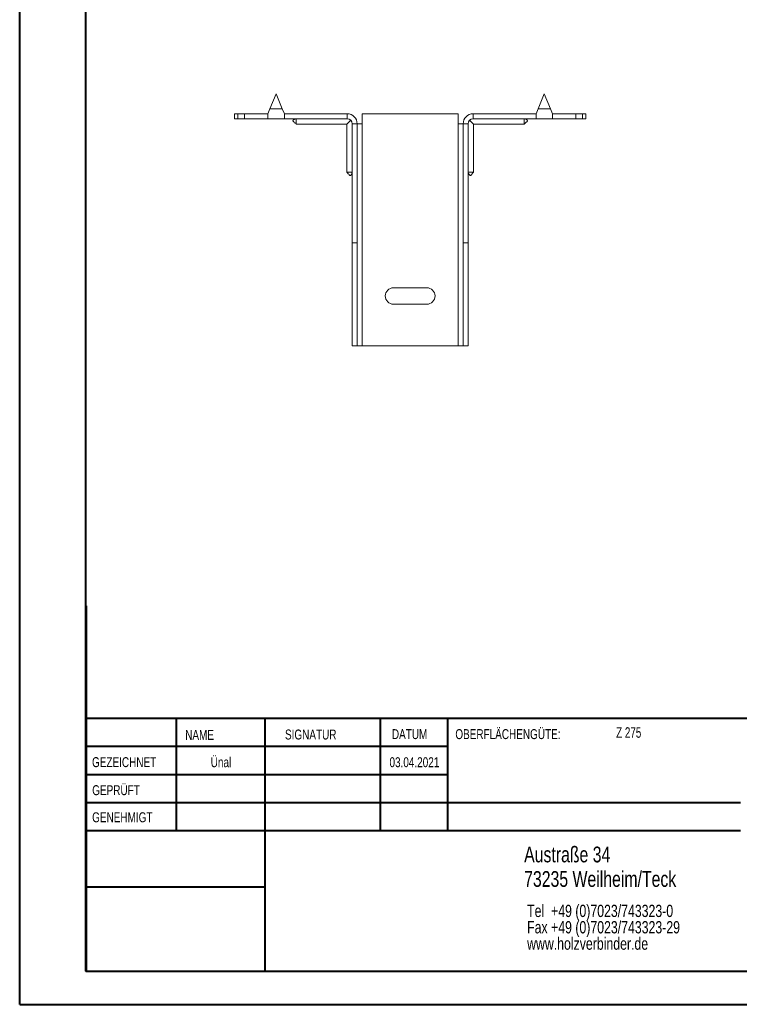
# Model space of a CAD drawing. Header units: millimetres. Extents: x 0 to 210, y 0 to 297.
# Tile 1 of 6: x 0 to 109, y 0 to 149. Entities that reach past the tile are written whole.
import ezdxf

# ---------------------------------------------------------------- set-up
doc = ezdxf.new("R2010")
doc.units = ezdxf.units.MM
doc.styles.add('SLDTEXTSTYLE0', font='TXT', dxfattribs={"width": 0.75})
doc.styles.add('SLDTEXTSTYLE2', font='TXT', dxfattribs={"width": 0.7})

# ---------------------------------------------------------------- blocks, each defined once
blk = doc.blocks.new('SW_NOTE_0')
at = {"color": 0, "linetype": 'Continuous', "lineweight": 0, "char_height": 1.8521, "attachment_point": 1, "style": 'SLDTEXTSTYLE0'}
for s, insert in [('Tel  +49 (0)7023/743323-0', (0, 2.39)), ('Fax +49 (0)7023/743323-29', (0, -0.08)), ('www.holzverbinder.de', (0, -2.55))]:
    blk.add_mtext(s, dxfattribs=dict(at, insert=insert))

msp = doc.modelspace()

# ---------------------------------------------------------------- linework, layer by layer
at = {"color": 7, "linetype": 'Continuous', "lineweight": 40}
for p, q in [((0.08, 0.21), (0.08, 297.21)), ((10.08, 5.21), (10.08, 292.21)), ((10.11, 60.37), (10.11, 5.12)), ((205.08, 43.37), (10.11, 43.37)), ((23.71, 43.37), (23.71, 26.37)), ((37.1, 43.37), (37.1, 5.12)), ((54.51, 43.37), (54.51, 26.37)), ((64.71, 26.37), (64.71, 43.37)), ((64.71, 39.1), (10.11, 39.1)), ((64.71, 34.87), (10.11, 34.87)), ((108.91, 30.62), (10.11, 30.62)), ((108.91, 26.37), (10.11, 26.37)), ((37.1, 17.87), (10.11, 17.87)), ((10.11, 13.71), (10.08, 13.71)), ((10.11, 9.46), (10.08, 9.46)), ((10.08, 5.21), (205.08, 5.21)), ((0.08, 0.21), (210.08, 0.21))]:
    msp.add_line(p, q, dxfattribs=at)
at = {"color": 7, "linetype": 'Continuous', "lineweight": 15}
for p, q in [((38.79, 137.61), (37.85, 135.36)), ((39.73, 135.36), (38.79, 137.61)), ((79.29, 137.61), (78.35, 135.36)), ((80.23, 135.36), (79.29, 137.61)), ((37.85, 135.36), (37.54, 134.61)), ((37.85, 135.36), (39.73, 135.36)), ((40.04, 134.61), (39.73, 135.36)), ((78.35, 135.36), (78.04, 134.61)), ((78.35, 135.36), (80.23, 135.36)), ((80.54, 134.61), (80.23, 135.36)), ((32.54, 134.61), (32.54, 133.86)), ((32.54, 134.61), (33.04, 134.61)), ((33.04, 133.86), (32.54, 133.86)), ((33.04, 134.61), (33.04, 133.86)), ((33.04, 134.61), (34.04, 134.61)), ((34.04, 133.86), (33.04, 133.86)), ((34.04, 133.86), (34.04, 134.61)), ((37.54, 134.61), (34.04, 134.61)), ((37.54, 133.86), (34.04, 133.86)), ((37.54, 134.61), (37.54, 133.86)), ((37.54, 133.86), (40.04, 133.86)), ((40.04, 133.86), (40.04, 134.61)), ((49.54, 134.61), (40.04, 134.61)), ((49.54, 133.86), (40.04, 133.86)), ((49.54, 133.86), (49.54, 134.61)), ((51.79, 133.11), (51.79, 134.61)), ((66.29, 134.61), (51.79, 134.61)), ((66.29, 134.61), (66.29, 133.11)), ((68.54, 133.86), (68.54, 134.61)), ((68.54, 134.61), (78.04, 134.61)), ((68.54, 133.86), (78.04, 133.86)), ((78.04, 134.61), (78.04, 133.86)), ((78.04, 133.86), (80.54, 133.86)), ((80.54, 133.86), (80.54, 134.61)), ((80.54, 134.61), (84.04, 134.61)), ((80.54, 133.86), (84.04, 133.86)), ((84.04, 133.86), (84.04, 134.61)), ((84.04, 134.61), (85.04, 134.61)), ((85.04, 133.86), (84.04, 133.86)), ((85.04, 133.86), (85.04, 134.61)), ((85.04, 134.61), (85.54, 134.61)), ((85.54, 133.86), (85.04, 133.86)), ((85.54, 133.86), (85.54, 134.61)), ((41.84, 133.06), (49.49, 133.06)), ((49.49, 133.06), (50.07, 133.64)), ((49.49, 133.06), (49.49, 125.79)), ((50.29, 133.11), (51.04, 133.11)), ((50.29, 115.11), (50.29, 133.11)), ((51.04, 115.11), (51.04, 133.11)), ((51.04, 133.11), (51.79, 133.11)), ((51.79, 99.61), (51.79, 133.11)), ((66.29, 133.11), (66.29, 99.61)), ((66.29, 133.11), (67.04, 133.11)), ((67.79, 133.11), (67.04, 133.11)), ((67.04, 115.11), (67.04, 133.11)), ((67.79, 115.11), (67.79, 133.11)), ((68.01, 133.64), (68.59, 133.06)), ((68.59, 133.06), (76.24, 133.06)), ((68.59, 125.79), (68.59, 133.06)), ((51.04, 115.11), (50.29, 115.11)), ((50.29, 99.61), (50.29, 115.11)), ((51.04, 99.61), (51.04, 115.11)), ((67.04, 115.11), (67.79, 115.11)), ((67.04, 99.61), (67.04, 115.11)), ((67.79, 99.61), (67.79, 115.11)), ((61.54, 108.36), (56.54, 108.36)), ((56.54, 105.86), (61.54, 105.86)), ((51.04, 99.61), (50.29, 99.61)), ((51.04, 99.61), (51.79, 99.61)), ((51.79, 99.61), (66.29, 99.61)), ((66.29, 99.61), (67.04, 99.61)), ((67.04, 99.61), (67.79, 99.61))]:
    msp.add_line(p, q, dxfattribs=at)
at = {"color": 7, "linetype": 'Continuous', "lineweight": 0}
for p, q in [((64.71, 39.12), (10.11, 39.12)), ((23.71, 5.21), (23.71, 5.12)), ((54.51, 5.21), (54.51, 5.12))]:
    msp.add_line(p, q, dxfattribs=at)
at = {"color": 7, "linetype": 'Continuous', "lineweight": 15}
for centre, radius, start, end in [((49.54, 133.11), 1.5, 0, 90), ((49.54, 133.11), 0.75, 0, 90), ((68.54, 133.11), 1.5, 90, 180), ((68.54, 133.11), 0.75, 90, 180), ((56.54, 107.11), 1.25, 90, 270), ((61.54, 107.11), 1.25, 270, 90)]:
    msp.add_arc(centre, radius, start, end, dxfattribs=at)
for points, knots in [([(41.84, 133.86), (41.72, 133.82), (41.56, 133.76), (41.39, 133.65), (41.35, 133.59), (41.34, 133.56), (41.34, 133.52), (41.36, 133.47), (41.42, 133.4), (41.6, 133.27), (41.75, 133.14), (41.85, 133.05)], [0, 0, 0, 0, 0.285501, 0.392615, 0.433608, 0.452355, 0.47104, 0.511905, 0.562272, 0.6953, 1, 1, 1, 1]), ([(41.84, 133.86), (41.84, 133.78), (41.84, 133.59), (41.84, 133.32), (41.84, 133.13), (41.84, 133.05), (41.84, 133.07), (41.84, 133.07)], [0, 0, 0, 0, 0.176999, 0.437532, 0.698072, 0.958616, 1, 1, 1, 1]), ([(76.24, 133.05), (76.32, 133.13), (76.45, 133.24), (76.63, 133.37), (76.72, 133.45), (76.74, 133.52), (76.74, 133.56), (76.73, 133.59), (76.71, 133.63), (76.56, 133.76), (76.39, 133.81), (76.24, 133.86)], [0, 0, 0, 0, 0.256731, 0.386951, 0.489173, 0.528771, 0.547318, 0.566205, 0.608673, 0.662214, 1, 1, 1, 1]), ([(76.24, 133.86), (76.24, 133.78), (76.24, 133.59), (76.24, 133.32), (76.24, 133.13), (76.24, 133.05), (76.24, 133.07), (76.24, 133.07)], [0, 0, 0, 0, 0.1769989, 0.4375318, 0.6980723, 0.958616, 1, 1, 1, 1]), ([(49.48, 125.8), (49.56, 125.72), (49.67, 125.59), (49.8, 125.41), (49.88, 125.32), (49.95, 125.29), (49.99, 125.29), (50.02, 125.3), (50.07, 125.33), (50.19, 125.48), (50.24, 125.65), (50.29, 125.79)], [0, 0, 0, 0, 0.256731, 0.386951, 0.489173, 0.528771, 0.547318, 0.566205, 0.608673, 0.662214, 1, 1, 1, 1]), ([(49.5, 125.79), (49.51, 125.79), (49.52, 125.79), (49.68, 125.79), (49.9, 125.79), (50.11, 125.79), (50.23, 125.79), (50.29, 125.79)], [0, 0, 0, 0, 0.217783, 0.478083, 0.738383, 0.867316, 1, 1, 1, 1]), ([(67.79, 125.79), (67.83, 125.67), (67.89, 125.51), (68, 125.34), (68.06, 125.3), (68.09, 125.29), (68.13, 125.29), (68.18, 125.31), (68.26, 125.37), (68.39, 125.55), (68.51, 125.7), (68.6, 125.8)], [0, 0, 0, 0, 0.285501, 0.392615, 0.433608, 0.452355, 0.47104, 0.511905, 0.562272, 0.6953, 1, 1, 1, 1]), ([(68.58, 125.79), (68.58, 125.79), (68.57, 125.79), (68.4, 125.79), (68.18, 125.79), (67.97, 125.79), (67.85, 125.79), (67.79, 125.79)], [0, 0, 0, 0, 0.217783, 0.478083, 0.738383, 0.867316, 1, 1, 1, 1])]:
    msp.add_open_spline(points, degree=3, knots=knots, dxfattribs=at)

# ---------------------------------------------------------------- block references
at = {"color": 7, "linetype": 'Continuous', "lineweight": 0}
msp.add_blockref('SW_NOTE_0', (76.7, 12.85), dxfattribs=at)

# ---------------------------------------------------------------- texts
for s, insert, char_height, attachment_point, style in [('NAME', (25.07, 41.62), 1.5, 1, 'SLDTEXTSTYLE0'), ('SIGNATUR', (40.14, 41.68), 1.5, 1, 'SLDTEXTSTYLE0'), ('DATUM', (56.28, 41.74), 1.5, 1, 'SLDTEXTSTYLE0'), ('OBERFLÄCHENGÜTE:', (65.86, 41.74), 1.5, 1, 'SLDTEXTSTYLE0'), ('Z 275', (90.14, 42.03), 1.587, 1, 'SLDTEXTSTYLE2'), ('GEZEICHNET', (11, 37.51), 1.5, 1, 'SLDTEXTSTYLE0'), ('Ünal', (30.47, 37.5), 1.499, 2, 'SLDTEXTSTYLE0'), ('03.04.2021', (59.68, 37.5), 1.499, 2, 'SLDTEXTSTYLE0'), ('GEPRÜFT', (11.03, 33.28), 1.5, 1, 'SLDTEXTSTYLE0'), ('GENEHMIGT', (11.02, 29.19), 1.5, 1, 'SLDTEXTSTYLE0'), ('Austraße 34', (76.25, 24.02), 2.3813, 1, 'SLDTEXTSTYLE0'), ('73235 Weilheim/Teck', (76.25, 20.32), 2.3813, 1, 'SLDTEXTSTYLE0')]:
    msp.add_mtext(s, dxfattribs=dict(at, insert=insert, char_height=char_height, attachment_point=attachment_point, style=style))

doc.saveas('drawing.dxf')
